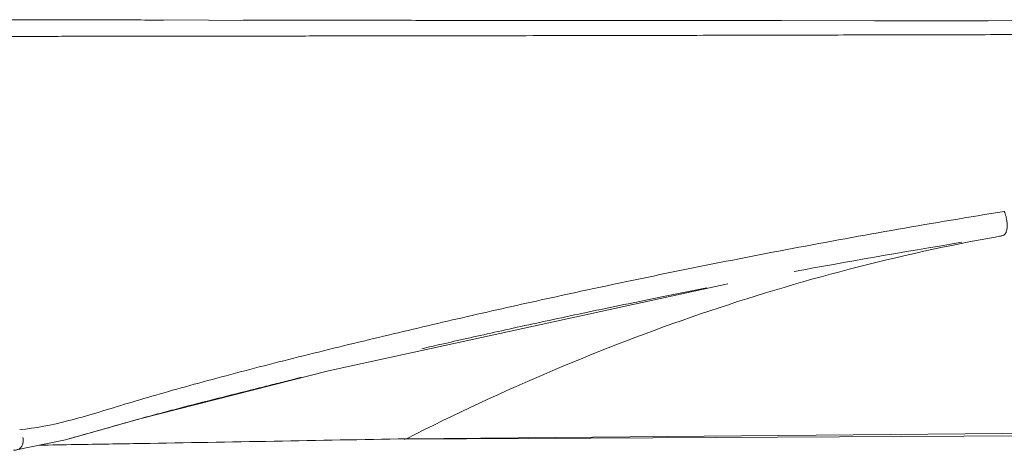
# Model space of a CAD drawing. Header units: millimetres. Extents: x 5811 to 10714, y -316 to 7072.
# Tile 6 of 14: x 6650 to 6725, y 1760 to 1793. Entities that reach past the tile are written whole.
import ezdxf

# ---------------------------------------------------------------- set-up
doc = ezdxf.new("R2010")
doc.units = ezdxf.units.MM
doc.layers.add('Aparatos eléctricos', color=7, linetype='Continuous', lineweight=9)

# ---------------------------------------------------------------- blocks, each defined once
blk = doc.blocks.new('34278-11L - 34278-11L KLIM S Black_walnut fan DC E27-660931-Alzado_PDF')
at = {"color": 254, "lineweight": 9, "true_color": 0xcccccc}
blk.add_line((6787.539, 1761.332), (6679.297, 1760.707), dxfattribs=at)
at = {"color": 254, "lineweight": 9, "true_color": 0xcccccc, "flags": 128}
for points in [[(6831.082, 1792.631), (6734.247, 1792.685), (6687.761, 1792.724), (6664.336, 1792.743), (6658.066, 1792.758), (6650.229, 1792.776), (6647.453, 1792.775)], [(6704.052, 1772.579), (6673.507, 1765.941), (6659.073, 1762.276), (6653.379, 1760.673), (6649.511, 1759.878)], [(6679.47, 1760.751), (6733.611, 1761.239), (6787.717, 1761.375)]]:
    blk.add_lwpolyline(points, dxfattribs=at)
at = {"color": 254, "lineweight": 9, "true_color": 0xcccccc}
for points in [[(6651.442, 1792.775), (6650.603, 1792.776), (6649.803, 1792.777), (6649.033, 1792.776)], [(6723.983, 1792.691), (6721.084, 1792.693), (6718.185, 1792.696), (6715.287, 1792.699)], [(6724.792, 1776.219), (6717.151, 1774.849), (6701.926, 1770.89), (6686.905, 1764.526), (6679.47, 1760.751)], [(6721.978, 1775.766), (6717.348, 1775.009), (6713.045, 1774.254), (6709.129, 1773.534)], [(6650.122, 1760.841), (6650.132, 1760.792), (6650.146, 1760.693), (6650.149, 1760.552), (6650.131, 1760.415), (6650.093, 1760.288), (6650.039, 1760.175), (6649.962, 1760.075), (6649.858, 1759.99), (6649.726, 1759.925), (6649.57, 1759.882), (6649.454, 1759.871), (6649.394, 1759.87)], [(6679.471, 1760.751), (6679.414, 1760.722), (6679.356, 1760.708), (6679.297, 1760.707)]]:
    blk.add_open_spline(points, degree=3, dxfattribs=at)
for points, knots in [([(6660.885, 1792.75), (6660.603, 1792.751), (6659.508, 1792.754), (6657.733, 1792.759), (6656.307, 1792.764), (6655.641, 1792.765)], [0.88413743, 0.88413743, 0.88413743, 0.88413743, 0.88888889, 0.90277778, 0.9156241, 0.9156241, 0.9156241, 0.9156241]), ([(6708.154, 1792.705), (6706.296, 1792.707), (6700.871, 1792.712), (6691.875, 1792.72), (6682.962, 1792.727), (6676.725, 1792.732), (6673.164, 1792.735), (6670.496, 1792.738), (6668.434, 1792.739), (6667.26, 1792.74), (6666.978, 1792.74)], [0.6377283, 0.6377283, 0.6377283, 0.6377283, 0.6666667, 0.7222222, 0.7777778, 0.8055556, 0.8194444, 0.8333333, 0.8472222, 0.8516164, 0.8516164, 0.8516164, 0.8516164]), ([(6831.748, 1791.825), (6821.332, 1791.842), (6806.788, 1791.836), (6789.775, 1791.809), (6774.114, 1791.774), (6760.358, 1791.735), (6748.157, 1791.699), (6739.769, 1791.676), (6733.257, 1791.658), (6728.418, 1791.645), (6724.923, 1791.636), (6721.778, 1791.629), (6718.935, 1791.622), (6716.099, 1791.616), (6712.981, 1791.609), (6709.518, 1791.6), (6705.933, 1791.592), (6702.173, 1791.583), (6698.362, 1791.575), (6694.191, 1791.567), (6689.703, 1791.558), (6685.336, 1791.552), (6681.473, 1791.546), (6678.306, 1791.542), (6675.502, 1791.538), (6672.976, 1791.534), (6670.491, 1791.53), (6668.153, 1791.528), (6666.078, 1791.526), (6664.087, 1791.524), (6662.028, 1791.521), (6659.983, 1791.519), (6658.054, 1791.518), (6656.115, 1791.516), (6654.103, 1791.511), (6652.049, 1791.503), (6649.355, 1791.493), (6647.346, 1791.484), (6645.986, 1791.49)], [0, 0, 0, 0, 0.083333, 0.125, 0.166667, 0.25, 0.291667, 0.333333, 0.375, 0.395833, 0.416667, 0.4375, 0.458333, 0.479167, 0.5, 0.520833, 0.541667, 0.5625, 0.583333, 0.604167, 0.625, 0.645833, 0.666667, 0.6875, 0.708333, 0.729167, 0.75, 0.770833, 0.791667, 0.8125, 0.833333, 0.854167, 0.875, 0.895833, 0.916667, 0.9375, 0.958333, 1, 1, 1, 1]), ([(6725.22, 1778.131), (6722.511, 1777.693), (6717.098, 1776.781), (6708.988, 1775.307), (6700.894, 1773.724), (6693.479, 1772.175), (6686.77, 1770.7), (6681.737, 1769.544), (6677.71, 1768.588), (6674.673, 1767.854), (6671.598, 1767.098), (6668.563, 1766.333), (6665.647, 1765.57), (6661.944, 1764.568), (6657.769, 1763.36), (6653.564, 1762.042), (6651.08, 1761.548), (6649.879, 1761.446)], [0, 0, 0, 0, 0.1, 0.2, 0.3, 0.4, 0.475, 0.55, 0.5875, 0.625, 0.6625, 0.7, 0.7375, 0.775, 0.85, 0.925, 1, 1, 1, 1]), ([(6725.22, 1778.131), (6725.272, 1778), (6725.337, 1777.793), (6725.395, 1777.522), (6725.423, 1777.331), (6725.439, 1777.152), (6725.444, 1776.985), (6725.435, 1776.832), (6725.411, 1776.696), (6725.375, 1776.571), (6725.326, 1776.461), (6725.259, 1776.376), (6725.165, 1776.31), (6725.012, 1776.255), (6724.878, 1776.233), (6724.791, 1776.219)], [0, 0, 0, 0, 0.125, 0.1875, 0.25, 0.3125, 0.375, 0.4375, 0.5, 0.5625, 0.625, 0.6875, 0.75, 0.84375, 1, 1, 1, 1]), ([(6702.469, 1772.273), (6700.37, 1771.864), (6696.392, 1771.066), (6691.832, 1770.111), (6688.509, 1769.394), (6686.157, 1768.878), (6684.058, 1768.409), (6682.282, 1768.008), (6681.165, 1767.752), (6680.652, 1767.634)], [0.2142857, 0.2142857, 0.2142857, 0.2142857, 0.2857143, 0.3571429, 0.3928571, 0.4285714, 0.4642857, 0.5, 0.5300234, 0.5300234, 0.5300234, 0.5300234]), ([(6671.441, 1765.443), (6671.316, 1765.413), (6671, 1765.334), (6670.479, 1765.203), (6669.863, 1765.049), (6669.005, 1764.834), (6667.419, 1764.438), (6664.982, 1763.826), (6662.499, 1763.194), (6660.59, 1762.691), (6659.236, 1762.322), (6657.941, 1761.959), (6656.23, 1761.475), (6654.818, 1761.072), (6653.84, 1760.806), (6653.679, 1760.762)], [0.6994537, 0.6994537, 0.6994537, 0.6994537, 0.7053571, 0.7142857, 0.7232143, 0.7321429, 0.75, 0.7857143, 0.8214286, 0.8392857, 0.8571429, 0.875, 0.8928571, 0.9285714, 0.9356466, 0.9356466, 0.9356466, 0.9356466]), ([(6651.363, 1760.263), (6652.297, 1760.277), (6654.917, 1760.318), (6660.91, 1760.415), (6669.348, 1760.563), (6676.096, 1760.687), (6679.47, 1760.751)], [0.6528428, 0.6528428, 0.6528428, 0.6528428, 0.6875, 0.75, 0.875, 1, 1, 1, 1])]:
    blk.add_open_spline(points, degree=3, knots=knots, dxfattribs=at)

msp = doc.modelspace()

# ---------------------------------------------------------------- block references
at = {"layer": 'Aparatos eléctricos'}
msp.add_blockref('34278-11L - 34278-11L KLIM S Black_walnut fan DC E27-660931-Alzado_PDF', (0, 0), dxfattribs=at)

doc.saveas('drawing.dxf')
